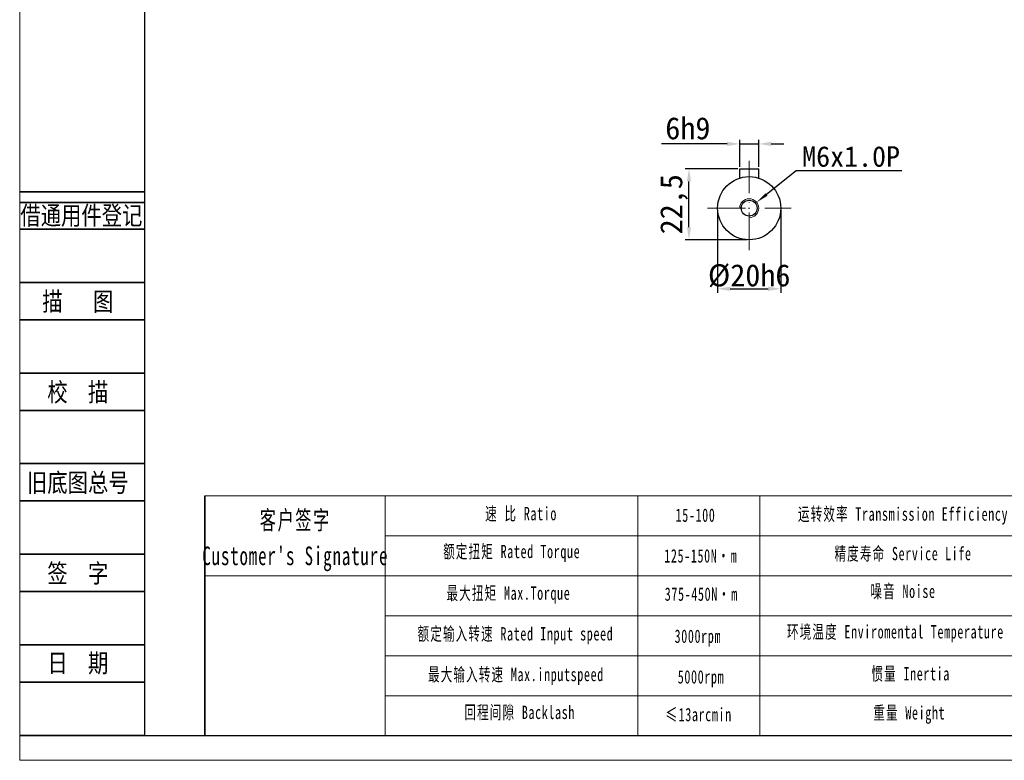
# Model space of a CAD drawing. Header units: millimetres. Extents: x 7456 to 8119, y -872 to -403.
# Tile 1 of 9: x 7456 to 7767, y -872 to -637. Entities that reach past the tile are written whole.
import ezdxf
from ezdxf.enums import TextEntityAlignment as Align

# ---------------------------------------------------------------- set-up
doc = ezdxf.new("R2010")
doc.units = ezdxf.units.MM
doc.header["$PDSIZE"] = -5
doc.linetypes.add('ACAD_ISO10W100', pattern=[18, 12, -3, 0, -3])
doc.layers.get('0').update_dxf_attribs({"lineweight": 18})
doc.layers.get('Defpoints').update_dxf_attribs({"lineweight": 18})
for name, color, linetype, lineweight in [('2细线层', 4, 'Continuous', 35), ('6文字层', 3, 'Continuous', 35), ('7标注层', 4, 'Continuous', 35), ('SLD-0', 7, 'Continuous', 18), ('中心线层', 7, 'ACAD_ISO10W100', 0), ('图框_外框线', 7, 'Continuous', 18), ('尺寸线层', 3, 'Continuous', 18), ('粗实线', 7, 'Continuous', 40), ('细实线', 7, 'Continuous', 18)]:
    doc.layers.add(name, color=color, linetype=linetype, lineweight=lineweight)
doc.styles.add('宋体', font='txt', dxfattribs={"width": 0.8})
doc.styles.add('工程字', font='txt')
doc.styles.add('标准', font='txt', dxfattribs={"width": 0.667})
doc.dimstyles.new('DIMSTYLE_17', dxfattribs={"dimtxt": 8, "dimasz": 12, "dimexe": 0.18, "dimexo": 0.0625, "dimgap": 0.09, "dimtad": 1, "dimtih": 1, "dimtoh": 1, "dimdec": 3, "dimdsep": 46, "dimtxsty": 'Standard', "dimblk": '_CAXARROW', "dimcen": 0.09, "dimdle": 24, "dimadec": 0, "dimazin": 0, "dimtfac": 0.7, "dimtdec": 3, "dimtofl": 0, "dimtmove": 0, "dimatfit": 3, "dimfxl": 1, "dimtolj": 1, "dimarcsym": 0})
doc.dimstyles.new('ISO-25', dxfattribs={"dimtxt": 7, "dimasz": 4, "dimexe": 1.25, "dimexo": 0.625, "dimtad": 1, "dimtxsty": '工程字', "dimcen": 2, "dimdle": 8, "dimadec": 0, "dimazin": 0, "dimtfac": 1, "dimtmove": 0, "dimatfit": 3, "dimfxl": 1, "dimarcsym": 0})

# ---------------------------------------------------------------- blocks, each defined once
blk = doc.blocks.new('*D112')
at = {"layer": 'Defpoints', "color": 0}
for p in [(7676.68, -697.01), (7696.68, -697.01), (7696.68, -722.5)]:
    blk.add_point(p, dxfattribs=at)
at = {"layer": '尺寸线层', "color": 0, "lineweight": -2}
for p, q in [((7676.68, -697.63), (7676.68, -723.75)), ((7696.68, -697.63), (7696.68, -723.75)), ((7680.68, -722.5), (7692.68, -722.5))]:
    blk.add_line(p, q, dxfattribs=at)
at = {"layer": '尺寸线层', "color": 0}
for points in [[(7680.68, -721.84), (7680.68, -723.17), (7676.68, -722.5)], [(7692.68, -723.17), (7692.68, -721.84), (7696.68, -722.5)]]:
    blk.add_solid(points, dxfattribs=at)
at = {"layer": '尺寸线层', "color": 0, "insert": (7686.68, -718.38), "char_height": 7, "attachment_point": 5, "style": '工程字'}
blk.add_mtext('\\A1;%%C20h6', dxfattribs=at)
blk = doc.blocks.new('*D113')
at = {"layer": 'Defpoints', "color": 0}
for p in [(7667.63, -684.51), (7683.68, -684.51), (7686.68, -707.01)]:
    blk.add_point(p, dxfattribs=at)
at = {"layer": '尺寸线层', "color": 0, "lineweight": -2}
for p, q in [((7683.05, -684.51), (7666.38, -684.51)), ((7667.63, -703.01), (7667.63, -688.51)), ((7686.05, -707.01), (7666.38, -707.01))]:
    blk.add_line(p, q, dxfattribs=at)
at = {"layer": '尺寸线层', "color": 0}
for points in [[(7668.3, -688.51), (7666.97, -688.51), (7667.63, -684.51)], [(7666.97, -703.01), (7668.3, -703.01), (7667.63, -707.01)]]:
    blk.add_solid(points, dxfattribs=at)
at = {"layer": '尺寸线层', "color": 0, "insert": (7662.92, -695.76), "char_height": 7, "attachment_point": 5, "rotation": 90, "style": '工程字'}
blk.add_mtext('\\A1;22,5', dxfattribs=at)
blk = doc.blocks.new('*D114')
at = {"layer": 'Defpoints', "color": 0}
for p in [(7689.68, -676.66), (7683.68, -684.51), (7689.68, -684.51)]:
    blk.add_point(p, dxfattribs=at)
at = {"layer": '尺寸线层', "color": 0, "lineweight": -2}
for p, q in [((7683.68, -683.88), (7683.68, -675.41)), ((7689.68, -683.88), (7689.68, -675.41)), ((7679.68, -676.66), (7658.88, -676.66)), ((7683.68, -676.66), (7689.68, -676.66)), ((7693.68, -676.66), (7697.68, -676.66))]:
    blk.add_line(p, q, dxfattribs=at)
at = {"layer": '尺寸线层', "color": 0}
for points in [[(7679.68, -677.33), (7679.68, -675.99), (7683.68, -676.66)], [(7693.68, -675.99), (7693.68, -677.33), (7689.68, -676.66)]]:
    blk.add_solid(points, dxfattribs=at)
at = {"layer": '尺寸线层', "color": 0, "insert": (7667.28, -671.76), "char_height": 7, "attachment_point": 5, "style": '工程字'}
blk.add_mtext('6h9', dxfattribs=at)
blk = doc.blocks.new('_CAXARROW')
blk.add_hatch(color=0).paths.add_polyline_path([(0, 0), (-1, 0.125), (-1, -0.125)], flags=0)
blk = doc.blocks.new('*D115')
at = {"layer": 'Defpoints', "color": 0}
for p in [(7689.03, -695.15), (7684.33, -698.87)]:
    blk.add_point(p, dxfattribs=at)
at = {"layer": '尺寸线层', "color": 0, "linetype": 'ByBlock', "lineweight": -2}
for p, q in [((7701.58, -685.23), (7692.17, -692.67)), ((7734.98, -685.23), (7701.58, -685.23)), ((7686.59, -697.01), (7686.77, -697.01)), ((7686.68, -697.1), (7686.68, -696.92))]:
    blk.add_line(p, q, dxfattribs=at)
at = {"layer": '尺寸线层', "color": 0, "lineweight": -2, "xscale": 4, "yscale": 4, "zscale": 4, "rotation": 218.3101523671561}
blk.add_blockref('_CAXARROW', (7689.03, -695.15), dxfattribs=at)
at = {"layer": '尺寸线层', "color": 0, "insert": (7718.93, -680.68), "char_height": 6.5, "attachment_point": 5, "style": '工程字'}
blk.add_mtext('\\A1;\\A1;M6x1.0P', dxfattribs=at)
blk = doc.blocks.new('_FILLED')
at = {"linetype": 'ByBlock'}
blk.add_hatch(color=0, dxfattribs=at).paths.add_polyline_path([(0, 0), (-1, 0.133), (-1, -0.133)], flags=0)

msp = doc.modelspace()

# ---------------------------------------------------------------- linework, layer by layer
for p, q in [((7571.5248, -788.0423), (7571.5248, -863.7881)), ((7651.4766, -788.0423), (7651.4766, -863.7881))]:
    msp.add_line(p, q)
at = {"layer": '2细线层'}
for p, q in [((7455.8344, -691.8545), (7495.2946, -691.8545)), ((7455.8344, -695.2255), (7495.2946, -695.2255)), ((7455.8344, -703.6529), (7495.2946, -703.6529)), ((7455.8344, -720.5079), (7495.2946, -720.5079)), ((7455.8344, -732.3064), (7495.2946, -732.3064)), ((7455.8344, -749.1613), (7495.2946, -749.1613)), ((7455.8344, -760.9598), (7495.2946, -760.9598)), ((7455.8344, -777.8148), (7495.2946, -777.8148)), ((7455.8344, -789.6133), (7495.2946, -789.6133)), ((7455.8344, -806.4682), (7495.2946, -806.4682)), ((7455.8344, -818.2667), (7495.2946, -818.2667)), ((7455.8344, -835.1217), (7495.2946, -835.1217)), ((7455.8344, -846.9202), (7495.2946, -846.9202)), ((7455.8344, -863.7751), (7495.2946, -863.7751))]:
    msp.add_line(p, q, dxfattribs=at)
at = {"layer": '7标注层', "color": 0}
msp.add_line((7514.3865, -788.0423), (7514.3865, -863.7751), dxfattribs=at)
at = {"layer": 'SLD-0'}
msp.add_line((7689.9987, -788.0423), (7689.9987, -863.7665), dxfattribs=at)
at = {"layer": '中心线层', "color": 0}
for p, q in [((7686.6797, -710.3227), (7686.6797, -682.0066)), ((7673.5228, -697.0066), (7699.9151, -697.0066))]:
    msp.add_line(p, q, dxfattribs=at)
at = {"layer": '图框_外框线'}
for p, q in [((7514.3865, -788.0423), (8110.6216, -788.0423)), ((7571.5248, -800.6783), (7906.6212, -800.6783)), ((7514.3865, -813.3144), (8110.6216, -813.3144)), ((7571.5248, -825.9504), (8110.6216, -825.9504)), ((7571.5248, -838.5865), (8110.6216, -838.5865)), ((7571.5248, -851.2226), (8110.6216, -851.2226))]:
    msp.add_line(p, q, dxfattribs=at)
at = {"layer": '图框_外框线', "color": 3}
msp.add_lwpolyline([(7455.8505, -871.6639), (8118.5104, -871.6639), (8118.5104, -403.0687), (7455.8505, -403.0687)], close=True, dxfattribs=at)
at = {"layer": '图框_外框线', "color": 3, "lineweight": 25}
msp.add_lwpolyline([(7495.2946, -863.7751), (8110.6216, -863.7751), (8110.6216, -410.9575), (7495.2946, -410.9575)], close=True, dxfattribs=at)
at = {"layer": '粗实线', "lineweight": 30}
for p, q in [((7683.6797, -684.5066), (7689.6797, -684.5066)), ((7683.6797, -687.4672), (7683.6797, -684.5066)), ((7689.6797, -687.4672), (7689.6797, -684.5066))]:
    msp.add_line(p, q, dxfattribs=at)
for radius in [10, 2.5]:
    msp.add_circle((7686.6797, -697.0066), radius, dxfattribs=at)
at = {"layer": '细实线', "color": 0}
msp.add_arc((7686.6797, -697.0066), 3, 270, 180, dxfattribs=at)

# ---------------------------------------------------------------- texts
at = {"layer": '6文字层', "color": 3, "style": '宋体', "width": 0.8}
for s, p in [('借通用件登记', (7475.3505, -699.2157)), ('描   图', (7474.2259, -726.4071)), ('校  描', (7474.2259, -755.0606)), ('旧底图总号', (7474.2259, -783.714)), ('签  字', (7474.2259, -812.3675)), ('日  期', (7474.2364, -840.8527))]:
    msp.add_text(s, height=5.89924, dxfattribs=at).set_placement(p, align=Align.MIDDLE)
at = {"layer": 'SLD-0', "color": 1, "attachment_point": 2, "line_spacing_factor": 1.15057, "style": '标准'}
for s, insert, char_height, width in [('\\T1.1;速 比 Ratio', (7614.4965, -791.5168), 4.212018, 34.416022), ('\\T1.1;运转效率 Transmission Efficiency', (7735.3669, -791.6463), 4.212018, 71.57715), ("\\T1.1;客户签字\\PCustomer's Signature", (7543.0541, -792.7177), 5.896825, 73.357112), ('\\T1.1;\\pxqc;15-100', (7669.6971, -792.0027), 4.212018, 17.90862), ('\\T1.1;额定扭矩 Rated Torque', (7611.5358, -803.4991), 4.212018, 74.783224), ('\\T1.1;精度寿命 Service Life', (7735.3669, -804.1642), 4.212018, 56.182975), ('{\\T1.1;125-150N·m}', (7671.3677, -804.8804), 4.212018, 34.886563), ('\\T1.1;最大扭矩 Max.Torque', (7610.4996, -816.6648), 4.212018, 49.718688), ('\\T1.1;噪音 Noise', (7735.3669, -816.0789), 4.212018, 37.166636), ('{\\T1.1;375-450N·m}', (7671.5171, -816.9792), 4.212018, 41.890436), ('{\\T1.1;环境温度 Enviromental Temperature}', (7732.9521, -828.8985), 4.212018, 89.414124), ('\\T1.1;额定输入转速 Rated Input speed', (7612.7201, -829.5347), 4.212018, 66.100659), ('\\T1.1;3000rpm', (7670.4256, -830.3009), 4.212018, 29.022512), ('\\T1.1;最大输入转速 Max.inputspeed ', (7612.8681, -842.4046), 4.212018, 66.482522), ('\\T1.1;5000rpm', (7671.4308, -843.162), 4.212018, 92.099179), ('\\T1.1;惯量 Inertia', (7737.7817, -842.1705), 4.212018, 38.052431), ('\\T1.1;回程间隙 Backlash', (7614.0524, -854.3869), 4.212018, 53.906866), ('\\T1.1;≤13arcmin ', (7670.6606, -855.0847), 4.212018, 32.400881), ('\\T1.1;重量 Weight', (7737.3289, -854.5376), 4.212018, 32.75183)]:
    msp.add_mtext(s, dxfattribs=dict(at, insert=insert, char_height=char_height, width=width))

# ---------------------------------------------------------------- dimensions: what is measured, and where the dimension line sits
at = {"layer": '尺寸线层'}
for base, p1, p2, text, override, picture, middle in [((7689.6797, -676.6601), (7683.6797, -684.5066), (7689.6797, -684.5066), '<>h9', {"dimgap": 1.4, "dimtxsty": '工程字'}, '*D114', (7667.2797, -676.6601)), ((7696.6797, -722.5036), (7676.6797, -697.0066), (7696.6797, -697.0066), '%%C<>h6', {"dimsah": 1, "dimtolj": 1}, '*D112', (7686.6797, -722.5036))]:
    dim = msp.add_linear_dim(base=base, p1=p1, p2=p2, text=text, dimstyle='ISO-25', override=override, dxfattribs=at)
    dim.commit()
    dim.dimension.update_dxf_attribs({"geometry": picture, "text_midpoint": middle, "dimtype": 160})
at = {"layer": '尺寸线层', "linetype": 'ByBlock'}
dim = msp.add_diameter_dim_2p(p1=(7684.3257, -698.8663), p2=(7689.0337, -695.1468), text='\\A1;M6x1.0P', dimstyle='DIMSTYLE_17', override={"dimtxt": 6.5, "dimasz": 4, "dimgap": 1.3, "dimtxsty": '工程字', "dimtol": 0, "dimldrblk": '_FILLED'}, dxfattribs=at)
dim.commit()
dim.dimension.update_dxf_attribs({"geometry": '*D115', "text_midpoint": (7718.9346, -685.2313), "dimtype": 163})
at = {"layer": '尺寸线层'}
dim = msp.add_linear_dim(base=(7667.6349, -684.5066), p1=(7686.6797, -707.0066), p2=(7683.6797, -684.5066), angle=90, dimstyle='ISO-25', override={"dimsah": 1, "dimtolj": 1}, dxfattribs=at)
dim.commit()
dim.dimension.update_dxf_attribs({"geometry": '*D113', "text_midpoint": (7662.9233, -695.7566)})

doc.saveas('drawing.dxf')
